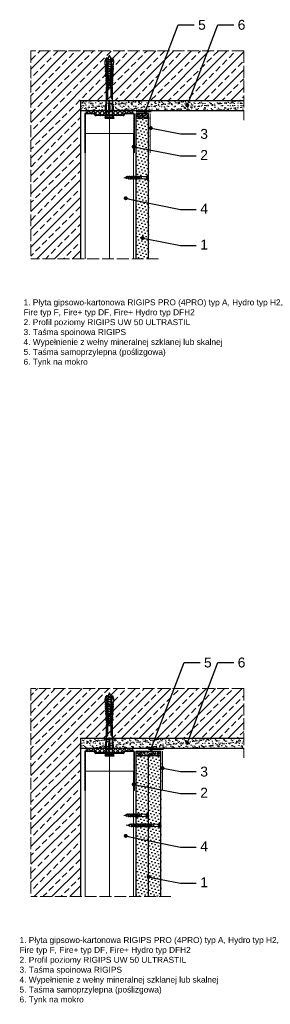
# Model space of a CAD drawing. Header units: millimetres. Extents: x 1963 to 3093, y 411 to 1406.
# Tile 1 of 3: x 1963 to 2216, y 411 to 1406. Entities that reach past the tile are written whole.
import ezdxf
from ezdxf import colors
from ezdxf.entities.mleader import LeaderData, LeaderLine
from ezdxf.math import Vec2, Vec3

# ---------------------------------------------------------------- set-up
doc = ezdxf.new("R2010")
doc.units = ezdxf.units.MM
doc.linetypes.add('ACAD_ISO02W100', pattern=[15, 12, -3])
for name, color, linetype, lineweight in [('_ISOVER WELNA', 7, 'BATTING', 9), ('_RIGIPS AKCESORIA', 7, 'Continuous', 18), ('_RIGIPS G-K', 7, 'Continuous', 25), ('_RIGIPS PROFIL', 7, 'Continuous', 18), ('KRESKOWANIE', 7, 'Continuous', 9), ('OPISY', 7, 'Continuous', 9), ('PRZERYWANA', 7, 'ACAD_ISO02W100', 9)]:
    doc.layers.add(name, color=color, linetype=linetype, lineweight=lineweight)
doc.styles.get("Standard").update_dxf_attribs({"font": 'arial.ttf'})
doc.linetypes.add('BATTING', pattern='A,0.00254,-2.54,[134,ltypeshp.shx,S=2.54,R=0,X=-2.54,Y=0],-5.08,[134,ltypeshp.shx,S=2.54,R=180,X=2.54,Y=0],-2.54', length=10.16254)
pattern_1 = [(225, (-221.1978, -338.8293), (1.122532, -3.367596), [0, -3.175])]

# ---------------------------------------------------------------- blocks, each defined once
blk = doc.blocks.new('TN 25')
at = {"layer": '_RIGIPS AKCESORIA'}
for p, q in [((0, -0.84), (0, 7.16)), ((0, 7.16), (0.46, 7.16)), ((0.46, 4.78), (0, 4.78)), ((0, 3.5), (1.77, 3.5)), ((0, 2.83), (1.77, 2.83)), ((0.46, 1.64), (0, 1.64)), ((0.46, 7.16), (0.46, 4.78)), ((0.46, -0.84), (0.46, 1.64)), ((1.77, 3.5), (1.77, 4.2)), ((1.77, 2.83), (1.77, 2.18)), ((3.02, 4.46), (8.47, 4.46)), ((7.49, 2.01), (3.55, 2.01)), ((7.12, 4.46), (7.12, 3.18)), ((8.03, 2.01), (7.12, 4.46)), ((7.12, 3.18), (7.65, 1.53)), ((7.65, 1.53), (8.03, 2.01)), ((9.41, 2.01), (8.03, 2.01)), ((8.47, 4.46), (8.79, 5)), ((9.61, 1.51), (8.47, 4.46)), ((8.79, 5), (9.93, 2.01)), ((9, 4.46), (10.1, 4.46)), ((9.93, 2.01), (9.61, 1.51)), ((11.04, 2.01), (9.93, 2.01)), ((10.1, 4.46), (10.41, 5)), ((11.23, 1.51), (10.1, 4.46)), ((10.41, 5), (11.56, 2.01)), ((10.62, 4.46), (11.67, 4.46)), ((11.56, 2.01), (11.23, 1.51)), ((12.61, 2.01), (11.56, 2.01)), ((11.67, 4.46), (11.99, 5)), ((12.81, 1.51), (11.67, 4.46)), ((11.99, 5), (13.14, 2.01)), ((12.2, 4.46), (13.21, 4.46)), ((13.14, 2.01), (12.81, 1.51)), ((14.15, 2.01), (13.14, 2.01)), ((13.21, 4.46), (13.52, 5)), ((14.34, 1.51), (13.21, 4.46)), ((13.52, 5), (14.67, 2.01)), ((13.73, 4.46), (14.8, 4.46)), ((14.67, 2.01), (14.34, 1.51)), ((15.74, 2.01), (14.67, 2.01)), ((14.8, 4.46), (15.12, 5)), ((15.94, 1.51), (14.8, 4.46)), ((15.12, 5), (16.26, 2.01)), ((15.33, 4.46), (16.42, 4.46)), ((16.26, 2.01), (15.94, 1.51)), ((17.36, 2.01), (16.26, 2.01)), ((16.42, 4.46), (16.73, 5)), ((17.55, 1.51), (16.42, 4.46)), ((16.73, 5), (17.88, 2.01)), ((16.94, 4.46), (17.99, 4.46)), ((17.88, 2.01), (17.55, 1.51)), ((18.93, 2.01), (17.88, 2.01)), ((17.99, 4.46), (18.31, 5)), ((19.13, 1.51), (17.99, 4.46)), ((18.31, 5), (19.45, 2.01)), ((18.52, 4.46), (19.68, 4.46)), ((19.45, 2.01), (19.13, 1.51)), ((19.45, 2.01), (20.62, 2.01)), ((19.68, 4.46), (20, 5)), ((20.82, 1.51), (19.68, 4.46)), ((20, 5), (21.14, 2.01)), ((20.21, 4.46), (20.7, 4.46)), ((20.7, 4.46), (22.28, 3.98)), ((21.14, 2.01), (20.82, 1.51)), ((21.14, 2.01), (21.81, 2.12)), ((21.85, 1.83), (21.67, 3.28)), ((21.67, 3.28), (22.14, 2.4)), ((22.14, 2.4), (21.85, 1.83)), ((22.7, 2.36), (22.14, 2.4)), ((22.28, 3.98), (22.56, 4.37)), ((22.7, 2.36), (22.28, 3.98)), ((22.56, 4.37), (23.03, 2.71)), ((23.03, 2.71), (22.7, 2.36)), ((22.71, 3.85), (25, 3.24)), ((25, 3.24), (23.03, 2.71)), ((0, -0.84), (0.46, -0.84))]:
    blk.add_line(p, q, dxfattribs=at)
for centre, major_axis, ratio, start_param, end_param in [((3.09, 7.67), (0.17, 3.2), 0.826134, 1.773653, 3.180586), ((-0.04, 0.9), (0, 3.93), 0.848176, -0.720942, -0.151112), ((3.37, -1.57), (0.28, 3.57), 0.832181, 0.035984, 1.430787), ((-2.73, 15.91), (0, 14.76), 0.848176, 3.399396, 3.475072), ((0.59, 4.62), (0, 2.81), 0.848176, 3.475072, 3.862535), ((1.66, 3.18), (0, 0.895), 0.848176, -1.552777, -0.720942), ((1.66, 3.18), (0, 0.895), 0.848176, 3.862535, 4.730408)]:
    blk.add_ellipse(centre, major_axis=major_axis, ratio=ratio, start_param=start_param, end_param=end_param, dxfattribs=at)
blk = doc.blocks.new('UW 50 ULTRASTIL')
h = blk.add_hatch()
h.set_pattern_fill('ANSI31', color=256, scale=0.5, style=0)
h.paths.add_polyline_path([(-104.51, 0.56), (-104.18, 1.24, -0.286951), (-103.29, 1.8), (-82.41, 1.8), (-76.29, 1.8, -0.286951), (-75.39, 1.24), (-75.06, 0.56, 0.286951), (-74.16, 0), (-65.59, 0, 0.414214), (-64.79, 0.8), (-64.79, 40), (-65.34, 40), (-65.34, 0.8, -0.414214), (-65.59, 0.55), (-73.82, 0.55, -0.286951), (-74.72, 1.11), (-75.05, 1.79, 0.286951), (-75.94, 2.35), (-103.63, 2.35, 0.286951), (-104.53, 1.79), (-104.86, 1.11, -0.286951), (-105.76, 0.55), (-113.99, 0.55, -0.414214), (-114.24, 0.8), (-114.24, 40), (-114.79, 40), (-114.79, 0.8, 0.414214), (-113.99, 0), (-105.41, 0, 0.286951)])
for p, q in [((-114.79, 0.8), (-114.79, 40)), ((-114.79, 40), (-114.24, 40)), ((-114.24, 0.8), (-114.24, 40)), ((-65.34, 0.8), (-65.34, 40)), ((-64.79, 40), (-65.34, 40)), ((-64.79, 0.8), (-64.79, 40)), ((-113.99, 0.55), (-105.76, 0.55)), ((-113.99, 0), (-105.41, 0)), ((-104.86, 1.11), (-104.53, 1.79)), ((-104.51, 0.56), (-104.18, 1.24)), ((-103.63, 2.35), (-75.94, 2.35)), ((-103.29, 1.8), (-76.29, 1.8)), ((-75.06, 0.56), (-75.39, 1.24)), ((-74.72, 1.11), (-75.05, 1.79)), ((-74.16, 0), (-65.59, 0)), ((-73.82, 0.55), (-65.59, 0.55))]:
    blk.add_line(p, q)
for centre, radius, start, end in [((-113.99, 0.8), 0.8, 180, 270), ((-113.99, 0.8), 0.25, 180, 270), ((-105.76, 1.55), 1, 270, 334.04349), ((-105.41, 1), 1, 270, 334.04349), ((-103.63, 1.35), 1, 90, 154.04349), ((-103.29, 0.8), 1, 90, 154.04349), ((-76.29, 0.8), 1, 25.95651, 90), ((-75.94, 1.35), 1, 25.95651, 90), ((-74.16, 1), 1, 205.95651, 270), ((-73.82, 1.55), 1, 205.95651, 270), ((-65.59, 0.8), 0.8, 270, 0), ((-65.59, 0.8), 0.25, 270, 0)]:
    blk.add_arc(centre, radius, start, end)
blk = doc.blocks.new('TN 35')
at = {"layer": '_RIGIPS AKCESORIA'}
for p, q in [((0, -0.84), (0, 7.16)), ((0, 7.16), (0.46, 7.16)), ((0.46, 4.78), (0, 4.78)), ((0, 3.5), (1.77, 3.5)), ((0, 2.83), (1.77, 2.83)), ((0.46, 1.64), (0, 1.64)), ((0.46, 7.16), (0.46, 4.78)), ((0.46, -0.84), (0.46, 1.64)), ((1.77, 3.5), (1.77, 4.2)), ((1.77, 2.83), (1.77, 2.18)), ((3.02, 4.46), (8.47, 4.46)), ((7.49, 2.01), (3.55, 2.01)), ((7.12, 4.46), (7.12, 3.18)), ((8.03, 2.01), (7.12, 4.46)), ((7.12, 3.18), (7.65, 1.53)), ((7.65, 1.53), (8.03, 2.01)), ((9.41, 2.01), (8.03, 2.01)), ((8.47, 4.46), (8.79, 5)), ((9.61, 1.51), (8.47, 4.46)), ((8.79, 5), (9.93, 2.01)), ((9, 4.46), (10.1, 4.46)), ((9.93, 2.01), (9.61, 1.51)), ((11.04, 2.01), (9.93, 2.01)), ((10.1, 4.46), (10.41, 5)), ((11.23, 1.51), (10.1, 4.46)), ((10.41, 5), (11.56, 2.01)), ((10.62, 4.46), (11.67, 4.46)), ((11.56, 2.01), (11.23, 1.51)), ((12.61, 2.01), (11.56, 2.01)), ((11.67, 4.46), (11.99, 5)), ((12.81, 1.51), (11.67, 4.46)), ((11.99, 5), (13.14, 2.01)), ((12.2, 4.46), (13.21, 4.46)), ((13.14, 2.01), (12.81, 1.51)), ((14.15, 2.01), (13.14, 2.01)), ((13.21, 4.46), (13.52, 5)), ((14.34, 1.51), (13.21, 4.46)), ((13.52, 5), (14.67, 2.01)), ((13.73, 4.46), (14.8, 4.46)), ((14.67, 2.01), (14.34, 1.51)), ((15.74, 2.01), (14.67, 2.01)), ((14.8, 4.46), (15.12, 5)), ((15.94, 1.51), (14.8, 4.46)), ((15.12, 5), (16.26, 2.01)), ((15.33, 4.46), (16.42, 4.46)), ((16.26, 2.01), (15.94, 1.51)), ((17.36, 2.01), (16.26, 2.01)), ((16.42, 4.46), (16.73, 5)), ((17.55, 1.51), (16.42, 4.46)), ((16.73, 5), (17.88, 2.01)), ((16.94, 4.46), (17.99, 4.46)), ((17.88, 2.01), (17.55, 1.51)), ((18.93, 2.01), (17.84, 2.01)), ((17.99, 4.46), (18.31, 5)), ((19.13, 1.51), (17.99, 4.46)), ((18.31, 5), (19.45, 2.01)), ((18.52, 4.46), (19.57, 4.46)), ((19.45, 2.01), (19.13, 1.51)), ((20.51, 2.01), (19.41, 2.01)), ((19.57, 4.46), (19.88, 5)), ((20.7, 1.51), (19.57, 4.46)), ((19.88, 5), (21.03, 2.01)), ((20.09, 4.46), (21.14, 4.46)), ((21.03, 2.01), (20.7, 1.51)), ((22.08, 2.01), (20.99, 2.01)), ((21.14, 4.46), (21.46, 5)), ((22.28, 1.51), (21.14, 4.46)), ((21.46, 5), (22.6, 2.01)), ((21.67, 4.46), (22.72, 4.46)), ((22.6, 2.01), (22.28, 1.51)), ((23.66, 2.01), (22.56, 2.01)), ((22.72, 4.46), (23.03, 5)), ((23.85, 1.51), (22.72, 4.46)), ((23.03, 5), (24.18, 2.01)), ((23.24, 4.46), (24.29, 4.46)), ((24.18, 2.01), (23.85, 1.51)), ((25.23, 2.01), (24.14, 2.01)), ((24.29, 4.46), (24.61, 5)), ((25.43, 1.51), (24.29, 4.46)), ((24.61, 5), (25.75, 2.01)), ((24.81, 4.46), (25.87, 4.46)), ((25.75, 2.01), (25.43, 1.51)), ((26.81, 2.01), (25.71, 2.01)), ((25.87, 4.46), (26.18, 5)), ((27, 1.51), (25.87, 4.46)), ((26.18, 5), (27.33, 2.01)), ((26.39, 4.46), (27.44, 4.46)), ((27.33, 2.01), (27, 1.51)), ((28.38, 2.01), (27.33, 2.01)), ((27.44, 4.46), (27.76, 5)), ((28.58, 1.51), (27.44, 4.46)), ((27.76, 5), (28.9, 2.01)), ((27.96, 4.46), (29.13, 4.46)), ((28.9, 2.01), (28.58, 1.51)), ((28.9, 2.01), (30.07, 2.01)), ((29.13, 4.46), (29.45, 5)), ((30.27, 1.51), (29.13, 4.46)), ((29.45, 5), (30.59, 2.01)), ((29.65, 4.46), (30.15, 4.46)), ((30.15, 4.46), (31.73, 3.98)), ((30.59, 2.01), (30.27, 1.51)), ((30.59, 2.01), (31.26, 2.12)), ((31.3, 1.83), (31.12, 3.28)), ((31.12, 3.28), (31.59, 2.4)), ((31.59, 2.4), (31.3, 1.83)), ((32.15, 2.36), (31.59, 2.4)), ((31.73, 3.98), (32.01, 4.37)), ((32.15, 2.36), (31.73, 3.98)), ((32.01, 4.37), (32.48, 2.71)), ((32.48, 2.71), (32.15, 2.36)), ((32.16, 3.85), (35, 3.24)), ((35, 3.24), (32.48, 2.71)), ((0, -0.84), (0.46, -0.84))]:
    blk.add_line(p, q, dxfattribs=at)
for centre, major_axis, ratio, start_param, end_param in [((3.09, 7.67), (0.17, 3.2), 0.826134, 1.773653, 3.180586), ((-0.04, 0.9), (0, 3.93), 0.848176, -0.720942, -0.151112), ((3.37, -1.57), (0.28, 3.57), 0.832181, 0.035984, 1.430787), ((-2.73, 15.91), (0, 14.76), 0.848176, 3.399396, 3.475072), ((0.59, 4.62), (0, 2.81), 0.848176, 3.475072, 3.862535), ((1.66, 3.18), (0, 0.895), 0.848176, -1.552777, -0.720942), ((1.66, 3.18), (0, 0.895), 0.848176, 3.862535, 4.730408)]:
    blk.add_ellipse(centre, major_axis=major_axis, ratio=ratio, start_param=start_param, end_param=end_param, dxfattribs=at)
blk = doc.blocks.new('kolek rozprezny komplet 60')
for p, q in [((390.66, 217.01), (390.76, 218.91)), ((393.75, 218.75), (390.71, 217.96)), ((393.81, 219.85), (390.76, 218.91)), ((393.68, 217.35), (393.81, 219.85)), ((397.41, 219.66), (393.81, 219.85)), ((397.31, 217.76), (397.41, 219.66)), ((399, 219.58), (397.82, 218.98)), ((398.9, 217.68), (399, 219.58)), ((399.8, 219.54), (399, 219.58)), ((399.7, 217.64), (399.8, 219.54)), ((401.4, 219.45), (400.22, 218.85)), ((401.3, 217.56), (401.4, 219.45)), ((402.2, 219.41), (401.4, 219.45)), ((402.1, 217.51), (402.2, 219.41)), ((403.8, 219.33), (402.61, 218.72)), ((403.7, 217.43), (403.8, 219.33)), ((404.6, 219.29), (403.8, 219.33)), ((404.5, 217.39), (404.6, 219.29)), ((406.19, 219.2), (405.01, 218.6)), ((406.09, 217.3), (406.19, 219.2)), ((406.99, 219.16), (406.19, 219.2)), ((406.89, 217.26), (406.99, 219.16)), ((408.59, 219.08), (407.41, 218.47)), ((408.49, 217.18), (408.59, 219.08)), ((409.39, 219.03), (408.59, 219.08)), ((409.29, 217.14), (409.39, 219.03)), ((410.99, 218.95), (409.8, 218.35)), ((410.89, 217.05), (410.99, 218.95)), ((412.59, 218.87), (411.4, 218.26)), ((412.49, 216.97), (412.59, 218.87)), ((413.38, 218.82), (412.59, 218.87)), ((413.28, 216.93), (413.38, 218.82)), ((414.98, 218.74), (413.8, 218.14)), ((414.88, 216.84), (414.98, 218.74)), ((415.78, 218.7), (414.98, 218.74)), ((443.47, 219.95), (432.8, 218.45)), ((443.47, 218.45), (443.47, 219.95)), ((443.47, 219.95), (444.34, 218.45)), ((450.17, 219.95), (448.67, 218.45)), ((450.17, 219.95), (450.17, 210.95)), ((450.67, 219.95), (450.17, 219.95)), ((450.67, 219.95), (450.67, 210.95)), ((450.67, 219.35), (451.17, 219.95)), ((451.17, 219.95), (451.67, 219.95)), ((451.17, 219.95), (451.17, 210.95)), ((451.67, 219.95), (451.67, 210.95)), ((393.15, 216.88), (390.66, 217.01)), ((393.15, 214.02), (390.66, 213.89)), ((390.66, 213.89), (390.76, 211.99)), ((393.75, 212.15), (390.71, 212.94)), ((393.81, 211.05), (390.76, 211.99)), ((391.67, 216.95), (392.67, 216.95)), ((392.67, 216.95), (391.67, 213.95)), ((391.67, 213.95), (391.71, 213.45)), ((391.71, 213.45), (392.07, 213.95)), ((392.67, 216.95), (392.07, 213.95)), ((393.07, 216.95), (392.07, 213.95)), ((392.07, 213.95), (393.67, 213.95)), ((392.67, 216.95), (393.04, 217.45)), ((393.07, 216.95), (393.04, 217.45)), ((393.07, 216.95), (394.67, 216.95)), ((394.67, 216.95), (393.67, 213.95)), ((393.67, 213.95), (393.7, 213.55)), ((417.38, 216.11), (393.68, 217.35)), ((417.38, 214.79), (393.68, 213.55)), ((393.68, 213.55), (393.81, 211.05)), ((420.47, 216.55), (393.71, 217.95)), ((420.47, 214.35), (393.71, 212.95)), ((393.78, 213.55), (394.07, 213.95)), ((397.41, 211.24), (393.81, 211.05)), ((394.67, 216.95), (394.07, 213.95)), ((395.07, 216.95), (394.07, 213.95)), ((394.07, 213.95), (396.07, 213.95)), ((394.67, 216.95), (394.92, 217.29)), ((395.07, 216.95), (395.05, 217.28)), ((395.07, 216.95), (397.07, 216.95)), ((397.07, 216.95), (396.07, 213.95)), ((396.07, 213.95), (396.09, 213.67)), ((396.28, 213.68), (396.47, 213.95)), ((397.07, 216.95), (396.47, 213.95)), ((397.47, 216.95), (396.47, 213.95)), ((396.47, 213.95), (398.47, 213.95)), ((397.07, 216.95), (397.23, 217.17)), ((397.31, 213.14), (397.41, 211.24)), ((397.47, 216.95), (397.46, 217.16)), ((397.47, 216.95), (399.47, 216.95)), ((397.67, 217.14), (397.71, 217.74)), ((397.67, 213.76), (397.71, 213.16)), ((399, 211.32), (397.82, 211.93)), ((398.47, 217.1), (398.5, 217.7)), ((399.47, 216.95), (398.47, 213.95)), ((398.47, 213.95), (398.48, 213.8)), ((398.47, 213.8), (398.5, 213.2)), ((398.77, 213.81), (398.87, 213.95)), ((399.47, 216.95), (398.87, 213.95)), ((399.87, 216.95), (398.87, 213.95)), ((398.87, 213.95), (400.87, 213.95)), ((398.9, 213.22), (399, 211.32)), ((399.8, 211.36), (399, 211.32)), ((399.47, 216.95), (399.55, 217.05)), ((399.7, 213.26), (399.8, 211.36)), ((399.87, 216.95), (399.87, 217.03)), ((399.87, 216.95), (401.38, 216.95)), ((400.07, 217.02), (400.1, 217.62)), ((400.07, 213.88), (400.1, 213.28)), ((401.4, 211.45), (400.22, 212.05)), ((400.87, 216.98), (400.9, 217.58)), ((401.87, 216.92), (400.87, 213.95)), ((400.87, 213.95), (400.88, 213.92)), ((400.87, 213.92), (400.9, 213.32)), ((401.87, 216.92), (401.27, 213.95)), ((402.26, 216.9), (401.27, 213.95)), ((401.27, 213.95), (401.38, 213.95)), ((401.27, 213.94), (401.27, 213.95)), ((401.3, 213.35), (401.4, 211.45)), ((402.2, 211.49), (401.4, 211.45)), ((402.1, 213.39), (402.2, 211.49)), ((402.47, 216.89), (402.5, 217.49)), ((402.47, 214.01), (402.5, 213.41)), ((403.8, 211.57), (402.61, 212.18)), ((403.27, 216.85), (403.3, 217.45)), ((403.27, 214.05), (403.3, 213.45)), ((404.22, 216.8), (403.31, 214.05)), ((404.24, 216.8), (403.7, 214.07)), ((403.7, 213.47), (403.8, 211.57)), ((404.62, 216.78), (403.72, 214.07)), ((404.6, 211.62), (403.8, 211.57)), ((404.5, 213.51), (404.6, 211.62)), ((404.86, 216.77), (404.9, 217.37)), ((404.86, 214.13), (404.9, 213.53)), ((406.19, 211.7), (405.01, 212.3)), ((405.66, 216.73), (405.69, 217.32)), ((405.66, 214.17), (405.69, 213.58)), ((406.58, 216.68), (405.75, 214.18)), ((406.09, 213.6), (406.19, 211.7)), ((406.62, 216.68), (406.12, 214.2)), ((406.98, 216.66), (406.16, 214.2)), ((406.99, 211.74), (406.19, 211.7)), ((406.89, 213.64), (406.99, 211.74)), ((407.26, 216.64), (407.29, 217.24)), ((407.26, 214.26), (407.29, 213.66)), ((408.59, 211.82), (407.41, 212.43)), ((408.06, 216.6), (408.09, 217.2)), ((408.06, 214.3), (408.09, 213.7)), ((408.94, 216.55), (408.19, 214.31)), ((408.49, 213.72), (408.59, 211.82)), ((408.99, 216.55), (408.55, 214.33)), ((409.39, 211.87), (408.59, 211.82)), ((409.34, 216.53), (408.6, 214.33)), ((409.29, 213.76), (409.39, 211.87)), ((409.66, 216.52), (409.69, 217.12)), ((409.66, 214.38), (409.69, 213.79)), ((410.99, 211.95), (409.8, 212.55)), ((410.46, 216.47), (410.49, 217.07)), ((410.46, 214.43), (410.49, 213.83)), ((411.3, 216.43), (410.64, 214.44)), ((410.89, 213.85), (410.99, 211.95)), ((411.37, 216.43), (410.98, 214.45)), ((411.69, 216.41), (411.04, 214.46)), ((412.59, 212.03), (411.4, 212.64)), ((412.05, 216.39), (412.09, 216.99)), ((412.05, 214.51), (412.09, 213.91)), ((412.49, 213.93), (412.59, 212.03)), ((413.38, 212.08), (412.59, 212.03)), ((412.85, 216.35), (412.89, 216.95)), ((412.85, 214.55), (412.89, 213.95)), ((413.66, 216.31), (413.08, 214.56)), ((413.28, 213.97), (413.38, 212.08)), ((413.75, 216.3), (413.4, 214.58)), ((414.05, 216.29), (413.49, 214.58)), ((414.98, 212.16), (413.8, 212.76)), ((414.45, 216.27), (414.48, 216.86)), ((414.45, 214.64), (414.48, 214.04)), ((414.88, 214.06), (414.98, 212.16)), ((415.78, 212.2), (414.98, 212.16)), ((415.25, 216.22), (415.28, 216.82)), ((415.25, 214.68), (415.28, 214.08)), ((416.02, 216.18), (415.52, 214.69)), ((415.68, 216.8), (415.78, 218.7)), ((415.68, 214.1), (415.78, 212.2)), ((416.12, 216.18), (415.83, 214.71)), ((416.41, 216.16), (415.93, 214.71)), ((417.38, 218.62), (416.2, 218.01)), ((417.38, 212.29), (416.2, 212.89)), ((417.28, 216.72), (417.38, 218.62)), ((417.28, 214.18), (417.38, 212.29)), ((418.18, 218.57), (417.38, 218.62)), ((418.18, 212.33), (417.38, 212.29)), ((418.22, 215.58), (418.01, 214.95)), ((418.08, 216.68), (418.18, 218.57)), ((418.08, 214.22), (418.18, 212.33)), ((419.78, 218.49), (418.59, 217.89)), ((419.78, 212.41), (418.59, 213.01)), ((419.68, 216.59), (419.78, 218.49)), ((419.68, 214.31), (419.78, 212.41)), ((430.17, 217.15), (419.71, 217.15)), ((430.17, 213.75), (419.71, 213.75)), ((431.37, 217.95), (419.75, 217.95)), ((431.37, 212.95), (419.75, 212.95)), ((448.67, 218.45), (419.77, 218.45)), ((448.67, 212.45), (419.77, 212.45)), ((420.47, 217.15), (420.47, 213.75)), ((420.67, 217.15), (420.67, 213.75)), ((420.87, 217.15), (420.87, 213.75)), ((444.34, 216.37), (432.8, 215.45)), ((432.8, 215.45), (443.47, 215.45)), ((444.34, 214.53), (432.8, 215.45)), ((443.47, 210.95), (432.8, 212.45)), ((444.34, 216.37), (443.47, 215.45)), ((444.34, 214.53), (443.47, 215.45)), ((443.47, 212.45), (443.47, 210.95)), ((443.47, 210.95), (444.34, 212.45)), ((444.34, 214.53), (444.34, 216.37)), ((448.67, 218.45), (448.67, 212.45)), ((448.67, 216.95), (448.67, 213.95)), ((450.17, 210.95), (448.67, 212.45)), ((450.67, 210.95), (450.17, 210.95)), ((450.67, 211.55), (451.17, 210.95)), ((451.17, 210.95), (451.67, 210.95))]:
    blk.add_line(p, q)
for centre, radius, start, end in [((397.68, 219.24), 0.3, 177, 297), ((400.08, 219.12), 0.3, 177, 297), ((402.48, 218.99), 0.3, 177, 297), ((404.87, 218.87), 0.3, 177, 297), ((407.27, 218.74), 0.3, 177, 297), ((393.41, 206.24), 10.85, 99.20383, 121.90826), ((393.41, 224.66), 10.85, 238.09174, 260.79617), ((393.65, 216.85), 0.5, 87, 177), ((393.65, 214.05), 0.5, 183, 273), ((397.68, 211.66), 0.3, 63, 183), ((400.08, 211.78), 0.3, 63, 183), ((402.48, 211.91), 0.3, 63, 183), ((404.87, 212.03), 0.3, 63, 183), ((407.27, 212.16), 0.3, 63, 183), ((409.67, 218.61), 0.3, 177, 297), ((409.67, 212.29), 0.3, 63, 183), ((411.27, 218.53), 0.3, 177, 297), ((411.27, 212.37), 0.3, 63, 183), ((413.66, 218.41), 0.3, 177, 297), ((413.66, 212.5), 0.3, 63, 183), ((416.06, 218.28), 0.3, 177, 297), ((416.06, 212.62), 0.3, 63, 183), ((417.55, 215.45), 0.682, 255.86037, 104.13858), ((418.46, 218.15), 0.3, 177, 297), ((418.46, 212.75), 0.3, 63, 183), ((422.67, 216.95), 1, 90, 168.46304), ((422.67, 213.95), 1, 191.53696, 270), ((430.17, 218.45), 1.3, 270, 0), ((430.17, 212.45), 1.3, 0, 90)]:
    blk.add_arc(centre, radius, start, end)
blk = doc.blocks.new('_Dot')
at = {"color": 0, "linetype": 'ByBlock', "lineweight": -2}
blk.add_line((-0.5, 0), (-1, 0), dxfattribs=at)
at = {"color": 0, "linetype": 'ByBlock', "const_width": 0.5}
blk.add_lwpolyline([(-0.25, 0, 1), (0.25, 0, 1)], format="xyb", close=True, dxfattribs=at)

msp = doc.modelspace()

# ---------------------------------------------------------------- hatches: boundary and pattern name
at = {"layer": '_RIGIPS G-K'}
h = msp.add_hatch(dxfattribs=at)
h.set_pattern_fill('AR-SAND', color=256, scale=0.05, angle=180, style=0)
h.set_pattern_definition([(217.5, (3680.352, 2745.2575), (0.0800016, -2.4470662), [0, -1.9304, 0, -2.159, 0, -2.06375]), (187.5, (3680.352, 2745.2575), (-2.2476164, -3.5841255), [0, -1.0414, 0, -1.7399, 0, -0.66675]), (147.5, (3681.9141, 2745.2575), (-3.9549619, -0.007186), [0, -0.635, 0, -2.286, 0, -2.9845]), (137.5, (3681.914, 2745.2575), (-3.817782, -1.1146466), [0, -0.3175, 0, -1.4986, 0, -1.7145])])
h.paths.add_polyline_path([(2081.08, 1306.13), (2093.58, 1306.13), (2093.58, 1311.13), (2081.08, 1311.13)])
h = msp.add_hatch(dxfattribs=at)
h.set_pattern_fill('DOTS', color=256, scale=2, angle=225, style=0)
h.set_pattern_definition([(225, (-221.1978, -3), (1.122532, -3.367596), [0, -3.175])])
h.paths.add_polyline_path([(2081.08, 1164.13), (2093.58, 1164.13), (2093.58, 1306.13), (2081.08, 1306.13)])
h = msp.add_hatch(dxfattribs=at)
h.set_pattern_fill('AR-SAND', color=256, scale=0.05, angle=180, style=0)
h.set_pattern_definition([(217.5, (3680.352, 1793.3063), (0.0800016, -2.4470662), [0, -1.9304, 0, -2.159, 0, -2.06375]), (187.5, (3680.352, 1793.3063), (-2.2476164, -3.5841255), [0, -1.0414, 0, -1.7399, 0, -0.66675]), (147.5, (3681.9141, 1793.3063), (-3.9549619, -0.007186), [0, -0.635, 0, -2.286, 0, -2.9845]), (137.5, (3681.914, 1793.3063), (-3.817782, -1.1146466), [0, -0.3175, 0, -1.4986, 0, -1.7145])])
h.paths.add_polyline_path([(2081.08, 662.24), (2106.08, 662.24), (2106.08, 667.24), (2081.08, 667.24)])
h = msp.add_hatch(dxfattribs=at)
h.set_pattern_fill('DOTS', color=256, scale=2, angle=225, style=0)
h.set_pattern_definition(pattern_1)
h.paths.add_polyline_path([(2081.08, 520.24), (2093.58, 520.24), (2093.58, 662.24), (2081.08, 662.24)])
h = msp.add_hatch(dxfattribs=at)
h.set_pattern_fill('DOTS', color=256, scale=2, angle=225, style=0)
h.set_pattern_definition(pattern_1)
h.paths.add_polyline_path([(2093.58, 520.24), (2106.08, 520.24), (2106.08, 662.24), (2093.58, 662.24)])
at = {"layer": 'KRESKOWANIE'}
h = msp.add_hatch(dxfattribs=at)
h.set_pattern_fill('ANSI33', color=256, scale=2, style=0)
h.set_pattern_definition([(45, (-225.098, 0), (-8.980256, 8.980256), []), (45, (-216.118, 0), (-8.980256, 8.980256), [6.35, -3.175])])
h.paths.add_polyline_path([(2189.68, 1374.13), (1974.68, 1374.13), (1974.68, 1164.13), (2024.68, 1164.13), (2024.68, 1324.13), (2189.68, 1324.13)])
h = msp.add_hatch(dxfattribs=at)
h.set_pattern_fill('AR-SAND', color=256, scale=0.1, style=0)
h.set_pattern_definition([(37.5, (-225.098, 0), (-0.160003, 4.8941324), [0, -3.8608, 0, -4.318, 0, -4.1275]), (7.5, (-225.098, 0), (4.495233, 7.168251), [0, -2.0828, 0, -3.4798, 0, -1.3335]), (327.5, (-228.222, 0), (7.909924, 0.014372), [0, -1.27, 0, -4.572, 0, -5.969]), (317.5, (-228.222, 0), (7.635565, 2.229293), [0, -0.635, 0, -2.9972, 0, -3.429])])
h.paths.add_polyline_path([(2024.68, 1324.13), (2024.68, 1314.13), (2189.68, 1314.13), (2189.68, 1324.13)])
h = msp.add_hatch(dxfattribs=at)
h.set_pattern_fill('ANSI37', color=256, angle=270, style=0)
h.set_pattern_definition([(315, (3678.852, 2748.2575), (2.245064, 2.245064), []), (45, (3678.852, 2748.2575), (-2.245064, 2.245064), [])])
h.paths.add_polyline_path([(2030.48, 1311.13), (2038.45, 1311.13, -0.286951), (2039.35, 1310.57), (2039.68, 1309.89, 0.286951), (2040.58, 1309.33), (2067.58, 1309.33, 0.286951), (2068.47, 1309.89), (2068.8, 1310.57, -0.286951), (2069.7, 1311.13), (2077.68, 1311.13), (2077.68, 1314.13), (2030.48, 1314.13)])
h = msp.add_hatch(dxfattribs=at)
h.set_pattern_fill('ANSI33', color=256, scale=2, style=0)
h.set_pattern_definition([(45, (-225.098, -335.829), (-8.980256, 8.980256), []), (45, (-216.118, -335.829), (-8.980256, 8.980256), [6.35, -3.175])])
h.paths.add_polyline_path([(2189.68, 730.24), (1974.68, 730.24), (1974.68, 520.24), (2024.68, 520.24), (2024.68, 680.24), (2189.68, 680.24)])
h = msp.add_hatch(dxfattribs=at)
h.set_pattern_fill('AR-SAND', color=256, scale=0.1, style=0)
h.set_pattern_definition([(37.5, (-551.098, -643.8902), (-0.160003, 4.8941324), [0, -3.8608, 0, -4.318, 0, -4.1275]), (7.5, (-551.098, -643.89), (4.495233, 7.168251), [0, -2.0828, 0, -3.4798, 0, -1.3335]), (327.5, (-554.222, -643.8902), (7.909924, 0.014372), [0, -1.27, 0, -4.572, 0, -5.969]), (317.5, (-554.222, -643.89), (7.635565, 2.229293), [0, -0.635, 0, -2.9972, 0, -3.429])])
h.paths.add_polyline_path([(2024.68, 680.24), (2024.68, 670.24), (2189.68, 670.24), (2189.68, 680.24)])
h = msp.add_hatch(dxfattribs=at)
h.set_pattern_fill('ANSI37', color=256, angle=270, style=0)
h.set_pattern_definition([(315, (3678.852, 2104.3673), (2.245064, 2.245064), []), (45, (3678.852, 2104.3673), (-2.245064, 2.245064), [])])
h.paths.add_polyline_path([(2030.48, 667.24), (2038.45, 667.24, -0.286951), (2039.35, 666.68), (2039.68, 666, 0.286951), (2040.58, 665.44), (2067.58, 665.44, 0.286951), (2068.47, 666), (2068.8, 666.68, -0.286951), (2069.7, 667.24), (2077.68, 667.24), (2077.68, 670.24), (2030.48, 670.24)])

# ---------------------------------------------------------------- linework, layer by layer
for p, q in [((2024.68, 1324.13), (2024.68, 1164.13)), ((2024.68, 1324.13), (2189.68, 1324.13)), ((2024.68, 1314.13), (2189.68, 1314.13)), ((2024.68, 680.24), (2024.68, 520.24)), ((2024.68, 680.24), (2189.68, 680.24)), ((2024.68, 670.24), (2189.68, 670.24))]:
    msp.add_line(p, q)
at = {"layer": '_ISOVER WELNA', "ltscale": 2.4}
for p, q in [((2054.08, 1164.13), (2054.08, 1308.78)), ((2054.08, 520.24), (2054.08, 664.89))]:
    msp.add_line(p, q, dxfattribs=at)
at = {"layer": '_RIGIPS AKCESORIA'}
for p, q in [((2081.08, 1312.63), (2096.08, 1312.63)), ((2095.08, 1311.13), (2095.08, 1271.13)), ((2093.58, 668.74), (2108.58, 668.74)), ((2107.58, 667.24), (2107.58, 627.24))]:
    msp.add_line(p, q, dxfattribs=at)
at = {"layer": '_RIGIPS G-K'}
for p, q in [((2081.08, 1164.13), (2081.08, 1311.13)), ((2093.58, 1311.13), (2081.08, 1311.13)), ((2093.58, 1306.13), (2081.08, 1306.13)), ((2093.58, 1164.13), (2093.58, 1311.13)), ((2081.08, 520.24), (2081.08, 667.24)), ((2081.08, 667.24), (2106.08, 667.24)), ((2106.08, 520.24), (2106.08, 667.24)), ((2106.08, 662.24), (2081.08, 662.24)), ((2093.58, 520.24), (2093.58, 662.24))]:
    msp.add_line(p, q, dxfattribs=at)
at = {"layer": '_RIGIPS PROFIL', "lineweight": 9}
for p, q in [((2029.68, 1290.73), (2078.48, 1290.73)), ((2029.68, 1164.13), (2029.68, 1290.73)), ((2078.48, 1164.13), (2078.48, 1290.73)), ((2029.68, 646.84), (2078.48, 646.84)), ((2029.68, 520.24), (2029.68, 646.84)), ((2078.48, 520.24), (2078.48, 646.84))]:
    msp.add_line(p, q, dxfattribs=at)
at = {"layer": 'KRESKOWANIE'}
for p, q in [((2030.48, 1311.13), (2030.48, 1314.13)), ((2077.68, 1311.13), (2077.68, 1314.13)), ((2030.48, 667.24), (2030.48, 670.24)), ((2077.68, 667.24), (2077.68, 670.24))]:
    msp.add_line(p, q, dxfattribs=at)
at = {"layer": 'PRZERYWANA'}
for p, q in [((2189.68, 1374.13), (1974.68, 1374.13)), ((1974.68, 1374.13), (1974.68, 1164.13)), ((2189.68, 1374.13), (2189.68, 1304.13)), ((2103.58, 1164.13), (1974.68, 1164.13)), ((2189.68, 730.24), (1974.68, 730.24)), ((1974.68, 730.24), (1974.68, 520.24)), ((2189.68, 730.24), (2189.68, 660.24)), ((2116.08, 520.24), (1974.68, 520.24))]:
    msp.add_line(p, q, dxfattribs=at)

# ---------------------------------------------------------------- block references
for name, p, rotation in [('kolek rozprezny komplet 60', (1838.63, 1757.45), 270), ('UW 50 ULTRASTIL', (1964.29, 1311.13), 180), ('kolek rozprezny komplet 60', (1838.63, 1113.56), 270), ('UW 50 ULTRASTIL', (1964.29, 667.24), 180)]:
    msp.add_blockref(name, p, dxfattribs=dict(rotation=rotation))
at = {"layer": '_RIGIPS AKCESORIA', "rotation": 180}
for name, p in [('TN 25', (2093.58, 1249.37)), ('TN 25', (2093.58, 605.48)), ('TN 35', (2106.08, 595.48))]:
    msp.add_blockref(name, p, dxfattribs=at)

# ---------------------------------------------------------------- texts
at = {"char_height": 6, "attachment_point": 1}
for insert, width in [((1967.39, 1123.28), 261.2698), ((1963.32, 479.39), 264.043)]:
    msp.add_mtext('1. Płyta gipsowo-kartonowa RIGIPS PRO (4PRO) typ A, Hydro typ H2, Fire typ F, Fire+ typ DF, Fire+ Hydro typ DFH2\\P2. Profil poziomy RIGIPS UW 50 ULTRASTIL\\P3. Taśma spoinowa RIGIPS\\P4. Wypełnienie z wełny mineralnej szklanej lub skalnej\\P5. Taśma samoprzylepna (poślizgowa)\\P6. Tynk na mokro', dxfattribs=dict(at, insert=insert, width=width))

# ---------------------------------------------------------------- leaders
at = {"layer": 'OPISY'}
ml = msp.add_multileader_mtext('Standard', dxfattribs=at)
ml.set_content('5', color=256)
ml.set_leader_properties()
ml.set_arrow_properties(name='DOT')
ml.build(insert=Vec2(0, 0))
ctx = ml.context
ctx.base_point, ctx.char_height, ctx.landing_gap_size, ctx.plane_origin = Vec3(2139.52, 1400.42), 10, 4, Vec3(1946.93, 1544.08)
notes = []
notes.append((ctx, [(0, (1, 1, 0), (2123.52, 1400.42), (1, 0), 16, [(0, [(2090.28, 1313.38)], 0, [])])]))
ctx.mtext.insert, ctx.mtext.flow_direction = Vec3(2143.52, 1405.51), 5
ml = msp.add_multileader_mtext('Standard', dxfattribs=at)
ml.set_content('6', color=256)
ml.set_leader_properties()
ml.set_arrow_properties(name='DOT')
ml.build(insert=Vec2(0, 0))
ctx = ml.context
ctx.base_point, ctx.char_height, ctx.landing_gap_size, ctx.plane_origin = Vec3(2179.51, 1400.42), 10, 4, Vec3(1986.92, 1544.08)
notes.append((ctx, [(0, (1, 1, 0), (2163.51, 1400.42), (1, 0), 16, [(0, [(2132.59, 1319.33)], 0, [])])]))
ctx.mtext.insert, ctx.mtext.flow_direction = Vec3(2183.51, 1405.51), 5
ml = msp.add_multileader_mtext('Standard', dxfattribs=at)
ml.set_content('3', color=256)
ml.set_leader_properties()
ml.set_arrow_properties(name='DOT')
ml.build(insert=Vec2(0, 0))
ctx = ml.context
ctx.base_point, ctx.char_height, ctx.landing_gap_size, ctx.plane_origin = Vec3(2141.71, 1290.28), 10, 4, Vec3(1949.12, 1433.94)
notes.append((ctx, [(0, (1, 1, 0), (2125.71, 1290.28), (1, 0), 16, [(0, [(2095.79, 1296.26)], 0, [])])]))
ctx.mtext.insert, ctx.mtext.flow_direction = Vec3(2145.71, 1295.37), 5
ml = msp.add_multileader_mtext('Standard', dxfattribs=at)
ml.set_content('2', color=256)
ml.set_leader_properties()
ml.set_arrow_properties(name='DOT')
ml.build(insert=Vec2(0, 0))
ctx = ml.context
ctx.base_point, ctx.char_height, ctx.landing_gap_size, ctx.plane_origin = Vec3(2141.71, 1268.07), 10, 4, Vec3(1949.12, 1411.73)
notes.append((ctx, [(0, (1, 1, 0), (2125.71, 1268.07), (1, 0), 16, [(0, [(2078.51, 1277.42)], 0, [])])]))
ctx.mtext.insert, ctx.mtext.flow_direction = Vec3(2145.71, 1274.07), 5
ml = msp.add_multileader_mtext('Standard', dxfattribs=at)
ml.set_content('4', color=256)
ml.set_leader_properties()
ml.set_arrow_properties(name='DOT')
ml.build(insert=Vec2(0, 0))
ctx = ml.context
ctx.base_point, ctx.char_height, ctx.landing_gap_size, ctx.plane_origin = Vec3(2141.71, 1213.88), 10, 4, Vec3(1949.12, 1357.54)
notes.append((ctx, [(0, (1, 1, 0), (2125.71, 1213.88), (1, 0), 16, [(0, [(2070.47, 1225.41)], 0, [])])]))
ctx.mtext.insert, ctx.mtext.flow_direction = Vec3(2145.71, 1219.88), 5
ml = msp.add_multileader_mtext('Standard', dxfattribs=at)
ml.set_content('1', color=256)
ml.set_leader_properties()
ml.set_arrow_properties(name='DOT')
ml.build(insert=Vec2(0, 0))
ctx = ml.context
ctx.base_point, ctx.char_height, ctx.landing_gap_size, ctx.plane_origin = Vec3(2141.71, 1177.62), 10, 4, Vec3(1949.12, 1321.28)
notes.append((ctx, [(0, (1, 1, 0), (2125.71, 1177.62), (1, 0), 16, [(0, [(2087.52, 1185.19)], 0, [])])]))
ctx.mtext.insert, ctx.mtext.flow_direction = Vec3(2145.71, 1183.62), 5
ml = msp.add_multileader_mtext('Standard', dxfattribs=at)
ml.set_content('5', color=256)
ml.set_leader_properties()
ml.set_arrow_properties(name='DOT')
ml.build(insert=Vec2(0, 0))
ctx = ml.context
ctx.base_point, ctx.char_height, ctx.landing_gap_size, ctx.plane_origin = Vec3(2145.46, 756.53), 10, 4, Vec3(1952.87, 900.19)
notes.append((ctx, [(0, (1, 1, 0), (2129.46, 756.53), (1, 0), 16, [(0, [(2096.23, 669.49)], 0, [])])]))
ctx.mtext.insert, ctx.mtext.flow_direction = Vec3(2149.46, 761.62), 5
ml = msp.add_multileader_mtext('Standard', dxfattribs=at)
ml.set_content('6', color=256)
ml.set_leader_properties()
ml.set_arrow_properties(name='DOT')
ml.build(insert=Vec2(0, 0))
ctx = ml.context
ctx.base_point, ctx.char_height, ctx.landing_gap_size, ctx.plane_origin = Vec3(2179.51, 756.53), 10, 4, Vec3(1986.92, 900.19)
notes.append((ctx, [(0, (1, 1, 0), (2163.51, 756.53), (1, 0), 16, [(0, [(2132.59, 675.44)], 0, [])])]))
ctx.mtext.insert, ctx.mtext.flow_direction = Vec3(2183.51, 761.62), 5
ml = msp.add_multileader_mtext('Standard', dxfattribs=at)
ml.set_content('3', color=256)
ml.set_leader_properties()
ml.set_arrow_properties(name='DOT')
ml.build(insert=Vec2(0, 0))
ctx = ml.context
ctx.base_point, ctx.char_height, ctx.landing_gap_size, ctx.plane_origin = Vec3(2141.71, 646.39), 10, 4, Vec3(1949.12, 790.05)
notes.append((ctx, [(0, (1, 1, 0), (2125.71, 646.39), (1, 0), 16, [(0, [(2107.58, 650.01)], 0, [])])]))
ctx.mtext.insert, ctx.mtext.flow_direction = Vec3(2145.71, 651.48), 5
ml = msp.add_multileader_mtext('Standard', dxfattribs=at)
ml.set_content('2', color=256)
ml.set_leader_properties()
ml.set_arrow_properties(name='DOT')
ml.build(insert=Vec2(0, 0))
ctx = ml.context
ctx.base_point, ctx.char_height, ctx.landing_gap_size, ctx.plane_origin = Vec3(2141.71, 624.18), 10, 4, Vec3(1949.12, 767.84)
notes.append((ctx, [(0, (1, 1, 0), (2125.71, 624.18), (1, 0), 16, [(0, [(2078.51, 633.53)], 0, [])])]))
ctx.mtext.insert, ctx.mtext.flow_direction = Vec3(2145.71, 630.18), 5
ml = msp.add_multileader_mtext('Standard', dxfattribs=at)
ml.set_content('4', color=256)
ml.set_leader_properties()
ml.set_arrow_properties(name='DOT')
ml.build(insert=Vec2(0, 0))
ctx = ml.context
ctx.base_point, ctx.char_height, ctx.landing_gap_size, ctx.plane_origin = Vec3(2141.71, 569.99), 10, 4, Vec3(1949.12, 713.65)
notes.append((ctx, [(0, (1, 1, 0), (2125.71, 569.99), (1, 0), 16, [(0, [(2070.47, 581.52)], 0, [])])]))
ctx.mtext.insert, ctx.mtext.flow_direction = Vec3(2145.71, 575.99), 5
ml = msp.add_multileader_mtext('Standard', dxfattribs=at)
ml.set_content('1', color=256)
ml.set_leader_properties()
ml.set_arrow_properties(name='DOT')
ml.build(insert=Vec2(0, 0))
ctx = ml.context
ctx.base_point, ctx.char_height, ctx.landing_gap_size, ctx.plane_origin = Vec3(2141.71, 533.73), 10, 4, Vec3(1949.12, 677.39)
notes.append((ctx, [(0, (1, 1, 0), (2125.71, 533.73), (1, 0), 16, [(0, [(2093.58, 540.1)], 0, [])])]))
ctx.mtext.insert, ctx.mtext.flow_direction = Vec3(2145.71, 539.73), 5
for ctx, leaders in notes:
    for number, flags, end, landing, length, lines in leaders:
        leader = LeaderData()
        leader.index, (leader.has_last_leader_line, leader.has_dogleg_vector, leader.attachment_direction) = number, flags
        leader.last_leader_point, leader.dogleg_vector, leader.dogleg_length = Vec3(end), Vec3(landing), length
        for number, points, colour, breaks in lines:
            line = LeaderLine()
            line.index, line.vertices, line.color, line.breaks = number, Vec3.list(points), colors.encode_raw_color(colour), breaks
            leader.lines.append(line)
        ctx.leaders.append(leader)

doc.saveas('drawing.dxf')
